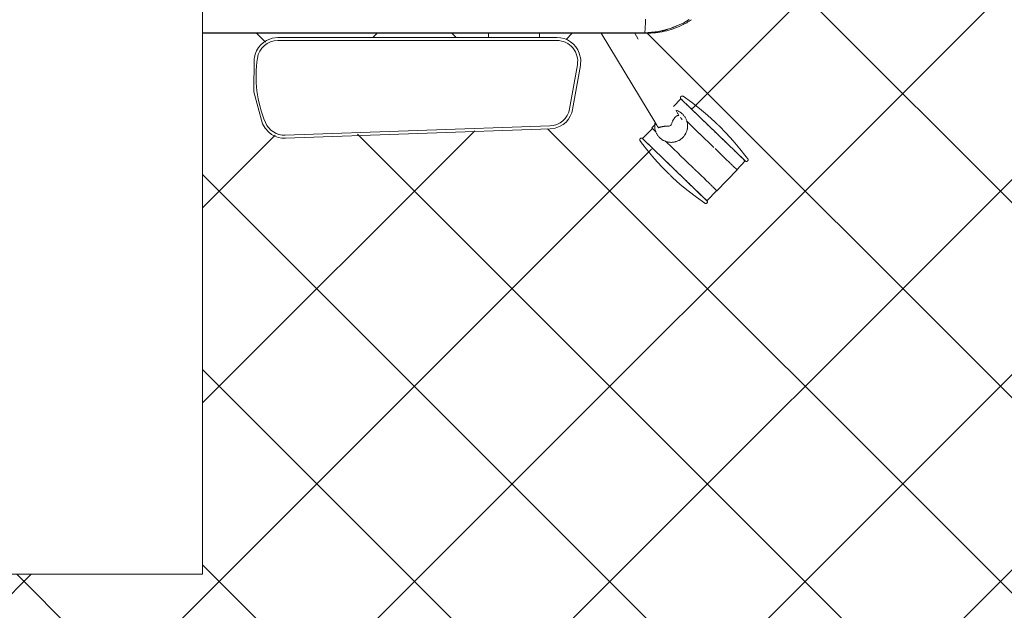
# Model space of a CAD drawing. Header units: centimetres. Extents: x 1278 to 4826, y -2037 to 1154.
# Tile 30 of 39: x 2571 to 2642, y 664 to 707. Entities that reach past the tile are written whole.
import ezdxf

# ---------------------------------------------------------------- set-up
doc = ezdxf.new("R2010")
doc.units = ezdxf.units.CM
doc.layers.add('Meble', color=7, linetype='Continuous', lineweight=9)
doc.layers.add('Wzór powierzchni-1', color=253, linetype='Continuous', lineweight=9)

# ---------------------------------------------------------------- blocks, each defined once
blk = doc.blocks.new('F04148_EN_Teacher-Desk - Gray with Green-888308-Aranżacja_wersja_01')
at = {"layer": 'Meble'}
for p, q in [((-60, 40), (-60, -40)), ((-60, -40), (60, -40))]:
    blk.add_line(p, q, dxfattribs=at)
blk = doc.blocks.new('Blocks_Tella Chair_F06375EN - Black-590145-Aranżacja_wersja_01')
at = {"layer": 'Meble'}
for p, q in [((31.855, 18.804), (27.357, 14.146)), ((32.484, 18.197), (31.855, 18.804)), ((32.182, 17.885), (32.052, 17.75)), ((32.503, 18.217), (32.206, 17.909)), ((34.014, 16.758), (32.503, 18.217)), ((32.503, 18.217), (34.014, 16.758)), ((31.688, 17.373), (30.958, 16.617)), ((32.03, 17.727), (31.652, 17.336)), ((30.877, 16.533), (29.867, 15.487)), ((33.693, 16.426), (33.563, 16.291)), ((33.716, 16.45), (34.014, 16.758)), ((34.732, 16.025), (33.994, 16.738)), ((30.234, 11.368), (34.732, 16.025)), ((33.199, 15.914), (32.414, 15.102)), ((33.163, 15.877), (33.541, 16.268)), ((28.956, 14.544), (29.882, 15.502)), ((32.387, 15.074), (31.377, 14.028)), ((27.357, 14.146), (27.902, 13.62)), ((31.392, 14.044), (30.414, 13.031)), ((29.132, 12.317), (22.602, 8.375)), ((29.455, 12.037), (29.183, 12.299)), ((29.756, 12.349), (29.455, 12.037)), ((22.57, -20.5), (22.57, 11.507)), ((22.57, -20.5), (22.57, 11.507)), ((22.602, 11.342), (22.602, 11.634)), ((29.496, 12.08), (30.234, 11.368)), ((22.602, 11.342), (22.602, -20.5)), ((22.602, 10.816), (23.033, 11.046)), ((24.888, 6.646), (28.075, 6.084)), ((28.075, 6.084), (24.888, 6.646)), ((28.114, 6.303), (24.927, 6.865)), ((22.905, 5.169), (22.905, -15.046)), ((23.128, -15.046), (23.128, 5.169)), ((23.128, 5.169), (23.128, -15.046)), ((29.313, 4.659), (29.983, -14.509)), ((29.983, -14.509), (29.313, 4.659)), ((30.206, -14.502), (29.536, 4.667)), ((22.928, 3.911), (22.602, 3.911)), ((22.602, 0.21), (22.937, 0.21))]:
    blk.add_line(p, q, dxfattribs=at)
at = {"layer": 'Meble', "flags": 128}
for points in [[(27.357, 14.146), (27.359, 14.148), (27.364, 14.154), (27.373, 14.163), (27.386, 14.176), (27.402, 14.193), (27.421, 14.213), (27.445, 14.237), (27.471, 14.264), (27.501, 14.296), (27.535, 14.33), (27.571, 14.368), (27.611, 14.409), (27.654, 14.454), (27.701, 14.502), (27.75, 14.553), (27.802, 14.607), (27.857, 14.664), (27.915, 14.724), (27.976, 14.787), (28.039, 14.853), (28.105, 14.921), (28.173, 14.991), (28.243, 15.064), (28.316, 15.139), (28.391, 15.217), (28.467, 15.296), (28.546, 15.377), (28.626, 15.46), (28.708, 15.545), (28.791, 15.631), (28.875, 15.719), (28.961, 15.807), (29.048, 15.897), (29.135, 15.988), (29.224, 16.079), (29.313, 16.171), (29.402, 16.264), (29.492, 16.357), (29.582, 16.45), (29.672, 16.543), (29.761, 16.636), (29.851, 16.729), (29.94, 16.821), (30.029, 16.913), (30.117, 17.004), (30.204, 17.094), (30.29, 17.184), (30.375, 17.272), (30.459, 17.359), (30.542, 17.444), (30.623, 17.528), (30.702, 17.61), (30.78, 17.691), (30.856, 17.769), (30.929, 17.846), (31.001, 17.92), (31.07, 17.992), (31.138, 18.061), (31.202, 18.128), (31.264, 18.192), (31.324, 18.254), (31.38, 18.313), (31.434, 18.368), (31.485, 18.421), (31.533, 18.471), (31.578, 18.517), (31.619, 18.56), (31.658, 18.6), (31.693, 18.636), (31.725, 18.669), (31.753, 18.699), (31.778, 18.725), (31.8, 18.747), (31.818, 18.766), (31.832, 18.781), (31.843, 18.792), (31.851, 18.799), (31.854, 18.803), (31.855, 18.804)], [(29.314, 16.905), (29.844, 17.433), (30.395, 17.938), (30.965, 18.422), (31.555, 18.882), (31.695, 18.986)], [(31.695, 18.986), (31.699, 18.989), (31.703, 18.992), (31.708, 18.994), (31.712, 18.997), (31.716, 18.999), (31.721, 19.001), (31.725, 19.002), (31.73, 19.004), (31.735, 19.005), (31.739, 19.007), (31.744, 19.008), (31.749, 19.008), (31.754, 19.009), (31.758, 19.01), (31.763, 19.01), (31.768, 19.01), (31.773, 19.01), (31.778, 19.009), (31.783, 19.009), (31.788, 19.008), (31.792, 19.007), (31.797, 19.006), (31.802, 19.005), (31.806, 19.004), (31.811, 19.002), (31.815, 19), (31.82, 18.998), (31.824, 18.996), (31.828, 18.993), (31.833, 18.991), (31.837, 18.988), (31.841, 18.985), (31.844, 18.982), (31.848, 18.979), (31.852, 18.976), (31.855, 18.972), (31.858, 18.969), (31.862, 18.965), (31.865, 18.961), (31.867, 18.957), (31.87, 18.953), (31.873, 18.949), (31.875, 18.945), (31.877, 18.941), (31.879, 18.936), (31.881, 18.932), (31.883, 18.927), (31.884, 18.922), (31.885, 18.918), (31.886, 18.913), (31.887, 18.908), (31.888, 18.903), (31.889, 18.899), (31.889, 18.894), (31.889, 18.889), (31.889, 18.884), (31.889, 18.879), (31.888, 18.874), (31.888, 18.869), (31.887, 18.865), (31.886, 18.86), (31.884, 18.855), (31.883, 18.851), (31.881, 18.846), (31.88, 18.841), (31.878, 18.837), (31.875, 18.833), (31.873, 18.828), (31.871, 18.824), (31.868, 18.82), (31.865, 18.816), (31.862, 18.812), (31.859, 18.809), (31.856, 18.805), (31.855, 18.804)], [(31.855, 18.804), (31.853, 18.802), (31.848, 18.796), (31.839, 18.787), (31.826, 18.774), (31.81, 18.757), (31.79, 18.737), (31.767, 18.713), (31.741, 18.686)], [(27.169, 14.299), (27.603, 14.909), (28.061, 15.5), (28.542, 16.073), (29.045, 16.626), (29.166, 16.752)], [(29.166, 16.752), (29.166, 16.752), (29.167, 16.753), (29.167, 16.753), (29.168, 16.754), (29.168, 16.754), (29.169, 16.755), (29.17, 16.756), (29.171, 16.757), (29.172, 16.758), (29.173, 16.76), (29.174, 16.761), (29.176, 16.762), (29.177, 16.764), (29.179, 16.766), (29.181, 16.767), (29.182, 16.769), (29.184, 16.771), (29.186, 16.773), (29.188, 16.775), (29.191, 16.778), (29.193, 16.78), (29.195, 16.782), (29.198, 16.785), (29.2, 16.787), (29.202, 16.79), (29.205, 16.793), (29.208, 16.795), (29.21, 16.798), (29.213, 16.801), (29.216, 16.804), (29.219, 16.807), (29.222, 16.81), (29.224, 16.813), (29.227, 16.816), (29.23, 16.819), (29.233, 16.822), (29.236, 16.825), (29.239, 16.828), (29.242, 16.831), (29.245, 16.834), (29.248, 16.837), (29.251, 16.84), (29.254, 16.843), (29.257, 16.846), (29.259, 16.849), (29.262, 16.852), (29.265, 16.855), (29.268, 16.858), (29.271, 16.86), (29.273, 16.863), (29.276, 16.866), (29.278, 16.868), (29.281, 16.871), (29.283, 16.874), (29.286, 16.876), (29.288, 16.878), (29.29, 16.881), (29.292, 16.883), (29.294, 16.885), (29.296, 16.887), (29.298, 16.889), (29.3, 16.891), (29.301, 16.892), (29.303, 16.894), (29.304, 16.896), (29.306, 16.897), (29.307, 16.898), (29.308, 16.899), (29.309, 16.901), (29.31, 16.902), (29.311, 16.902), (29.312, 16.903), (29.312, 16.904), (29.313, 16.904), (29.313, 16.905), (29.313, 16.905)], [(29.313, 16.905), (29.313, 16.905), (29.313, 16.904), (29.313, 16.904), (29.312, 16.903), (29.311, 16.903), (29.311, 16.902), (29.31, 16.901), (29.309, 16.9), (29.308, 16.899), (29.307, 16.898), (29.305, 16.896), (29.304, 16.895), (29.302, 16.893), (29.301, 16.892), (29.299, 16.89), (29.297, 16.888), (29.295, 16.886), (29.293, 16.884), (29.291, 16.882), (29.289, 16.88), (29.287, 16.877), (29.284, 16.875), (29.282, 16.872), (29.28, 16.87), (29.277, 16.867), (29.275, 16.865), (29.272, 16.862), (29.269, 16.859), (29.267, 16.856), (29.264, 16.853), (29.261, 16.85), (29.258, 16.848), (29.255, 16.845), (29.252, 16.842), (29.249, 16.839), (29.247, 16.836), (29.244, 16.832), (29.241, 16.829), (29.238, 16.826), (29.235, 16.823), (29.232, 16.82), (29.229, 16.817), (29.226, 16.814), (29.223, 16.811), (29.22, 16.808), (29.217, 16.805), (29.215, 16.802), (29.212, 16.8), (29.209, 16.797), (29.206, 16.794), (29.204, 16.791), (29.201, 16.789), (29.199, 16.786), (29.196, 16.784), (29.194, 16.781), (29.192, 16.779), (29.19, 16.777), (29.187, 16.774), (29.185, 16.772), (29.183, 16.77), (29.182, 16.768), (29.18, 16.767), (29.178, 16.765), (29.177, 16.763), (29.175, 16.762), (29.174, 16.76), (29.173, 16.759), (29.171, 16.758), (29.17, 16.757), (29.169, 16.756), (29.169, 16.755), (29.168, 16.754), (29.167, 16.753), (29.167, 16.753), (29.166, 16.753), (29.166, 16.752)], [(34.732, 16.025), (34.73, 16.023), (34.725, 16.018), (34.716, 16.008), (34.703, 15.995), (34.687, 15.979), (34.668, 15.958), (34.645, 15.935), (34.618, 15.907), (34.588, 15.876), (34.555, 15.841), (34.518, 15.803), (34.478, 15.762), (34.435, 15.717), (34.389, 15.67), (34.339, 15.618), (34.287, 15.564), (34.232, 15.507), (34.174, 15.447), (34.113, 15.384), (34.05, 15.319), (33.984, 15.251), (33.916, 15.18), (33.846, 15.107), (33.773, 15.032), (33.698, 14.955), (33.622, 14.875), (33.543, 14.794), (33.463, 14.711), (33.381, 14.626), (33.298, 14.54), (33.214, 14.453), (33.128, 14.364), (33.041, 14.274), (32.954, 14.184), (32.866, 14.092), (32.777, 14), (32.687, 13.908), (32.597, 13.815), (32.508, 13.722), (32.418, 13.628), (32.328, 13.535), (32.238, 13.443), (32.149, 13.35), (32.06, 13.258), (31.972, 13.167), (31.885, 13.077), (31.799, 12.988), (31.714, 12.9), (31.63, 12.813), (31.547, 12.727), (31.466, 12.643), (31.387, 12.561), (31.309, 12.481), (31.234, 12.402), (31.16, 12.326), (31.088, 12.252), (31.019, 12.18), (30.952, 12.11), (30.887, 12.043), (30.825, 11.979), (30.766, 11.918), (30.709, 11.859), (30.655, 11.803), (30.604, 11.75), (30.556, 11.701), (30.511, 11.654), (30.47, 11.611), (30.431, 11.572), (30.396, 11.535), (30.364, 11.502), (30.336, 11.473), (30.311, 11.447), (30.289, 11.425), (30.271, 11.406), (30.257, 11.391), (30.246, 11.38), (30.239, 11.372), (30.235, 11.368), (30.234, 11.368)], [(34.92, 15.872), (34.486, 15.263), (34.029, 14.671), (33.548, 14.099), (33.044, 13.545), (32.923, 13.419)], [(34.602, 15.891), (34.631, 15.92), (34.656, 15.946), (34.677, 15.968), (34.695, 15.987), (34.71, 16.002), (34.721, 16.013), (34.728, 16.021), (34.732, 16.025), (34.732, 16.025)], [(34.732, 16.025), (34.736, 16.029), (34.739, 16.032), (34.743, 16.035), (34.747, 16.038), (34.751, 16.041), (34.755, 16.044), (34.759, 16.046), (34.763, 16.048), (34.768, 16.051), (34.772, 16.053), (34.777, 16.054), (34.781, 16.056), (34.786, 16.058), (34.79, 16.059), (34.795, 16.06), (34.8, 16.061), (34.805, 16.061), (34.81, 16.062), (34.814, 16.062), (34.819, 16.062), (34.824, 16.062), (34.829, 16.062), (34.834, 16.062), (34.839, 16.061), (34.843, 16.06), (34.848, 16.059), (34.853, 16.058), (34.858, 16.056), (34.862, 16.055), (34.867, 16.053), (34.871, 16.051), (34.876, 16.049), (34.88, 16.046), (34.884, 16.044), (34.888, 16.041), (34.892, 16.039), (34.896, 16.036), (34.9, 16.032), (34.903, 16.029), (34.907, 16.026), (34.91, 16.022), (34.913, 16.019), (34.916, 16.015), (34.919, 16.011), (34.922, 16.007), (34.924, 16.003), (34.927, 15.998), (34.929, 15.994), (34.931, 15.99), (34.933, 15.985), (34.935, 15.981), (34.936, 15.976), (34.937, 15.971), (34.939, 15.967), (34.939, 15.962), (34.94, 15.957), (34.941, 15.952), (34.941, 15.947), (34.941, 15.942), (34.941, 15.938), (34.941, 15.933), (34.941, 15.928), (34.94, 15.923), (34.939, 15.918), (34.938, 15.913), (34.937, 15.909), (34.936, 15.904), (34.934, 15.899), (34.932, 15.895), (34.93, 15.89), (34.928, 15.886), (34.926, 15.882), (34.924, 15.878), (34.921, 15.873), (34.92, 15.872)], [(22.57, 11.507), (22.485, 12.512), (22.243, 13.457), (21.848, 14.357), (21.598, 14.74)], [(27.357, 14.146), (27.354, 14.143), (27.35, 14.14), (27.346, 14.136), (27.342, 14.133), (27.338, 14.131), (27.334, 14.128), (27.33, 14.125), (27.326, 14.123), (27.322, 14.121), (27.317, 14.119), (27.313, 14.117), (27.308, 14.115), (27.303, 14.114), (27.299, 14.113), (27.294, 14.112), (27.289, 14.111), (27.284, 14.11), (27.28, 14.11), (27.275, 14.109), (27.27, 14.109), (27.265, 14.109), (27.26, 14.109), (27.255, 14.11), (27.251, 14.111), (27.246, 14.111), (27.241, 14.112), (27.236, 14.114), (27.232, 14.115), (27.227, 14.117), (27.223, 14.119), (27.218, 14.121), (27.214, 14.123), (27.209, 14.125), (27.205, 14.127), (27.201, 14.13), (27.197, 14.133), (27.193, 14.136), (27.19, 14.139), (27.186, 14.142), (27.183, 14.146), (27.179, 14.149), (27.176, 14.153), (27.173, 14.157), (27.17, 14.161), (27.167, 14.165), (27.165, 14.169), (27.162, 14.173), (27.16, 14.177), (27.158, 14.182), (27.156, 14.186), (27.155, 14.191), (27.153, 14.195), (27.152, 14.2), (27.151, 14.205), (27.15, 14.21), (27.149, 14.214), (27.148, 14.219), (27.148, 14.224), (27.148, 14.229), (27.148, 14.234), (27.148, 14.239), (27.149, 14.244), (27.149, 14.248), (27.15, 14.253), (27.151, 14.258), (27.152, 14.263), (27.154, 14.267), (27.155, 14.272), (27.157, 14.277), (27.159, 14.281), (27.161, 14.285), (27.163, 14.29), (27.166, 14.294), (27.168, 14.298), (27.169, 14.299)], [(27.487, 14.281), (27.459, 14.251), (27.434, 14.225), (27.412, 14.203), (27.394, 14.185), (27.38, 14.17), (27.369, 14.158), (27.361, 14.151), (27.358, 14.147), (27.357, 14.146)], [(30.142, 14.293), (30.107, 14.325), (30.07, 14.356), (30.033, 14.386), (29.995, 14.414), (29.955, 14.44), (29.914, 14.465), (29.873, 14.488), (29.83, 14.509), (29.787, 14.529), (29.743, 14.547), (29.698, 14.564), (29.653, 14.578), (29.607, 14.591), (29.56, 14.601), (29.513, 14.61), (29.466, 14.617), (29.419, 14.622), (29.371, 14.626), (29.324, 14.627), (29.276, 14.626), (29.229, 14.624), (29.181, 14.619), (29.134, 14.613), (29.087, 14.605), (29.04, 14.595), (28.994, 14.583), (28.949, 14.569), (28.904, 14.554), (28.859, 14.537), (28.816, 14.518), (28.773, 14.497), (28.731, 14.474), (28.69, 14.45), (28.65, 14.424), (28.611, 14.397), (28.573, 14.368), (28.536, 14.338), (28.501, 14.306), (28.467, 14.273), (28.434, 14.238), (28.403, 14.202), (28.373, 14.165), (28.344, 14.127), (28.317, 14.087), (28.292, 14.047), (28.269, 14.006), (28.247, 13.963), (28.226, 13.92), (28.208, 13.876), (28.191, 13.832), (28.176, 13.787)], [(29.068, 12.271), (29.115, 12.262), (29.162, 12.255), (29.21, 12.25), (29.257, 12.247), (29.305, 12.245), (29.352, 12.246), (29.4, 12.248), (29.447, 12.253), (29.495, 12.259), (29.542, 12.267), (29.588, 12.277), (29.634, 12.289), (29.68, 12.303), (29.725, 12.318), (29.769, 12.336), (29.813, 12.355), (29.856, 12.376), (29.898, 12.398), (29.939, 12.422), (29.979, 12.448), (30.018, 12.475), (30.056, 12.504), (30.092, 12.535), (30.128, 12.566), (30.162, 12.6), (30.195, 12.634), (30.226, 12.67), (30.256, 12.707), (30.284, 12.745), (30.311, 12.785), (30.336, 12.825), (30.36, 12.867), (30.382, 12.909), (30.402, 12.952), (30.421, 12.996), (30.437, 13.04), (30.452, 13.086), (30.466, 13.131), (30.477, 13.178), (30.486, 13.224), (30.494, 13.271), (30.499, 13.319), (30.503, 13.366), (30.505, 13.414), (30.505, 13.461), (30.503, 13.509), (30.499, 13.557), (30.493, 13.604), (30.486, 13.651), (30.476, 13.697), (30.465, 13.744), (30.452, 13.789), (30.436, 13.835), (30.42, 13.879), (30.401, 13.923), (30.381, 13.966), (30.359, 14.008), (30.335, 14.05), (30.31, 14.09), (30.283, 14.129), (30.254, 14.167), (30.224, 14.204), (30.193, 14.24), (30.16, 14.275), (30.142, 14.293)], [(32.776, 13.267), (32.245, 12.739), (31.694, 12.233), (31.124, 11.75), (30.534, 11.289), (30.394, 11.185)], [(32.923, 13.419), (32.923, 13.419), (32.923, 13.419), (32.922, 13.418), (32.922, 13.418), (32.921, 13.417), (32.92, 13.416), (32.919, 13.415), (32.918, 13.414), (32.917, 13.413), (32.916, 13.412), (32.915, 13.411), (32.913, 13.409), (32.912, 13.408), (32.91, 13.406), (32.909, 13.404), (32.907, 13.402), (32.905, 13.4), (32.903, 13.398), (32.901, 13.396), (32.899, 13.394), (32.896, 13.392), (32.894, 13.389), (32.892, 13.387), (32.889, 13.384), (32.887, 13.382), (32.884, 13.379), (32.882, 13.376), (32.879, 13.373), (32.876, 13.371), (32.873, 13.368), (32.871, 13.365), (32.868, 13.362), (32.865, 13.359), (32.862, 13.356), (32.859, 13.353), (32.856, 13.35), (32.853, 13.347), (32.85, 13.344), (32.847, 13.341), (32.844, 13.338), (32.841, 13.335), (32.838, 13.332), (32.836, 13.329), (32.833, 13.326), (32.83, 13.323), (32.827, 13.32), (32.824, 13.317), (32.821, 13.314), (32.819, 13.311), (32.816, 13.308), (32.813, 13.306), (32.811, 13.303), (32.808, 13.3), (32.806, 13.298), (32.804, 13.295), (32.801, 13.293), (32.799, 13.291), (32.797, 13.289), (32.795, 13.287), (32.793, 13.285), (32.791, 13.283), (32.789, 13.281), (32.788, 13.279), (32.786, 13.277), (32.785, 13.276), (32.783, 13.274), (32.782, 13.273), (32.781, 13.272), (32.78, 13.271), (32.779, 13.27), (32.778, 13.269), (32.777, 13.268), (32.777, 13.268), (32.776, 13.267), (32.776, 13.267), (32.776, 13.267)], [(32.776, 13.267), (32.776, 13.267), (32.776, 13.267), (32.777, 13.267), (32.777, 13.268), (32.778, 13.269), (32.779, 13.269), (32.779, 13.27), (32.78, 13.271), (32.781, 13.273), (32.783, 13.274), (32.784, 13.275), (32.785, 13.277), (32.787, 13.278), (32.789, 13.28), (32.79, 13.282), (32.792, 13.283), (32.794, 13.285), (32.796, 13.288), (32.798, 13.29), (32.8, 13.292), (32.802, 13.294), (32.805, 13.297), (32.807, 13.299), (32.81, 13.302), (32.812, 13.304), (32.815, 13.307), (32.817, 13.31), (32.82, 13.312), (32.823, 13.315), (32.825, 13.318), (32.828, 13.321), (32.831, 13.324), (32.834, 13.327), (32.837, 13.33), (32.84, 13.333), (32.843, 13.336), (32.846, 13.339), (32.849, 13.342), (32.852, 13.345), (32.855, 13.348), (32.857, 13.351), (32.86, 13.354), (32.863, 13.357), (32.866, 13.36), (32.869, 13.363), (32.872, 13.366), (32.875, 13.369), (32.877, 13.372), (32.88, 13.375), (32.883, 13.377), (32.885, 13.38), (32.888, 13.383), (32.89, 13.385), (32.893, 13.388), (32.895, 13.39), (32.897, 13.393), (32.9, 13.395), (32.902, 13.397), (32.904, 13.399), (32.906, 13.401), (32.908, 13.403), (32.909, 13.405), (32.911, 13.407), (32.913, 13.408), (32.914, 13.41), (32.915, 13.411), (32.917, 13.413), (32.918, 13.414), (32.919, 13.415), (32.92, 13.416), (32.921, 13.417), (32.921, 13.417), (32.922, 13.418), (32.922, 13.418), (32.923, 13.419), (32.923, 13.419)], [(30.234, 11.368), (30.236, 11.369), (30.242, 11.375), (30.251, 11.384), (30.263, 11.397), (30.279, 11.414), (30.299, 11.434), (30.322, 11.458), (30.349, 11.486)], [(30.394, 11.185), (30.39, 11.182), (30.386, 11.18), (30.382, 11.177), (30.377, 11.175), (30.373, 11.173), (30.368, 11.171), (30.364, 11.169), (30.359, 11.167), (30.355, 11.166), (30.35, 11.165), (30.345, 11.164), (30.34, 11.163), (30.336, 11.162), (30.331, 11.162), (30.326, 11.162), (30.321, 11.162), (30.316, 11.162), (30.311, 11.162), (30.307, 11.163), (30.302, 11.163), (30.297, 11.164), (30.292, 11.165), (30.287, 11.166), (30.283, 11.168), (30.278, 11.17), (30.274, 11.171), (30.269, 11.173), (30.265, 11.176), (30.261, 11.178), (30.257, 11.181), (30.253, 11.183), (30.249, 11.186), (30.245, 11.189), (30.241, 11.192), (30.238, 11.196), (30.234, 11.199), (30.231, 11.203), (30.228, 11.206), (30.225, 11.21), (30.222, 11.214), (30.219, 11.218), (30.217, 11.222), (30.214, 11.227), (30.212, 11.231), (30.21, 11.235), (30.208, 11.24), (30.207, 11.244), (30.205, 11.249), (30.204, 11.254), (30.203, 11.258), (30.202, 11.263), (30.201, 11.268), (30.201, 11.273), (30.2, 11.278), (30.2, 11.283), (30.2, 11.287), (30.201, 11.292), (30.201, 11.297), (30.202, 11.302), (30.203, 11.307), (30.204, 11.312), (30.205, 11.316), (30.206, 11.321), (30.208, 11.325), (30.21, 11.33), (30.212, 11.334), (30.214, 11.339), (30.216, 11.343), (30.219, 11.347), (30.221, 11.351), (30.224, 11.355), (30.227, 11.359), (30.23, 11.363), (30.233, 11.367), (30.234, 11.368)], [(22.905, 5.169), (22.925, 5.431), (22.985, 5.687), (23.083, 5.931), (23.217, 6.157), (23.383, 6.36), (23.579, 6.536), (23.799, 6.679), (24.039, 6.788), (24.488, 6.886), (24.927, 6.865)], [(28.114, 6.303), (28.368, 6.238), (28.61, 6.135), (28.833, 5.996), (29.033, 5.825), (29.204, 5.625), (29.342, 5.404), (29.482, 5.039), (29.536, 4.667)], [(30.206, -14.502), (30.195, -14.764), (30.144, -15.022), (30.055, -15.27), (29.929, -15.5), (29.772, -15.706), (29.484, -15.965), (29.159, -16.147)], [(24.366, -16.749), (24.11, -16.689), (23.866, -16.591), (23.64, -16.457), (23.436, -16.29), (23.261, -16.095), (23.117, -15.874), (22.957, -15.464), (22.905, -15.046)], [(29.159, -16.147), (26.849, -16.777), (24.455, -16.762), (24.366, -16.749)]]:
    blk.add_lwpolyline(points, dxfattribs=at)
at = {"layer": 'Meble'}
for centre, radius, start, end in [((29.314, 13.436), 0.909, 118.98537, 132.91238), ((24.628, 5.169), 1.5, 80, 180), ((24.628, 5.169), 1.5, 80, 180), ((27.814, 4.607), 1.5, 2, 80), ((27.814, 4.607), 1.5, 2, 80), ((28.484, -14.562), 1.5, 293.05595, 2), ((28.484, -14.562), 1.5, 293.05595, 1.76804), ((28.484, -14.562), 1.5, 357.30002, 1.77821), ((24.628, -15.046), 1.5, 180, 261.25258), ((24.628, -15.046), 1.5, 180, 261.25258), ((24.628, -15.046), 1.5, 220.62629, 228.2541), ((25.706, -8.036), 8.592, 261.25258, 293.05595), ((25.706, -8.036), 8.592, 261.25258, 293.05595)]:
    blk.add_arc(centre, radius, start, end, dxfattribs=at)
for points, knots in [([(22.602, 11.634), (22.6, 12.085), (22.502, 12.962), (22.121, 14.065), (21.772, 14.687), (21.626, 14.911)], [-1, -1, -1, -1, -0.8333333, -0.6666667, -0.5666621, -0.5666621, -0.5666621, -0.5666621]), ([(22.036, 13.881), (22.218, 13.491), (22.504, 12.656), (22.6, 11.793), (22.602, 11.342)], [-0.3279243, -0.3279243, -0.3279243, -0.3279243, -0.1666667, 0, 0, 0, 0]), ([(29.086, 13.499), (29.059, 13.508), (29.018, 13.522), (28.967, 13.543), (28.929, 13.56), (28.893, 13.579), (28.859, 13.6), (28.826, 13.622), (28.795, 13.645), (28.765, 13.667), (28.728, 13.696), (28.686, 13.733), (28.65, 13.769), (28.625, 13.796), (28.608, 13.816), (28.594, 13.836), (28.578, 13.861), (28.558, 13.902), (28.557, 13.934), (28.563, 13.953)], [-1, -1, -1, -1, -0.916667, -0.875, -0.833333, -0.791667, -0.75, -0.708333, -0.666667, -0.625, -0.583333, -0.5, -0.416667, -0.375, -0.333333, -0.291667, -0.25, -0.166667, 0, 0, 0, 0]), ([(22.57, 11.507), (22.569, 11.961), (22.507, 12.512), (22.369, 13.048), (22.34, 13.147)], [-1, -1, -1, -1, -0.8333333, -0.7953678, -0.7953678, -0.7953678, -0.7953678]), ([(22.356, 13.079), (22.378, 12.998), (22.507, 12.489), (22.567, 11.967), (22.57, 11.522)], [-0.1974784, -0.1974784, -0.1974784, -0.1974784, -0.1666667, -0.0033592, -0.0033592, -0.0033592, -0.0033592]), ([(29.448, 12.534), (29.439, 12.539), (29.425, 12.556), (29.41, 12.599), (29.399, 12.64), (29.387, 12.69), (29.376, 12.747), (29.366, 12.8), (29.359, 12.84), (29.355, 12.864), (29.352, 12.882), (29.35, 12.9), (29.346, 12.925), (29.341, 12.957), (29.337, 12.989), (29.335, 13.016), (29.334, 13.036), (29.334, 13.056), (29.334, 13.083), (29.335, 13.131), (29.336, 13.172), (29.336, 13.2)], [-1, -1, -1, -1, -0.833333, -0.75, -0.666667, -0.583333, -0.5, -0.416667, -0.375, -0.354167, -0.333333, -0.3125, -0.291667, -0.25, -0.208333, -0.1875, -0.166667, -0.145833, -0.125, -0.083333, 0, 0, 0, 0])]:
    blk.add_open_spline(points, degree=3, knots=knots, dxfattribs=at)
for points in [[(28.555, 13.992), (28.49, 13.96), (28.374, 13.894), (28.28, 13.842), (28.237, 13.825)], [(28.563, 13.953), (28.569, 13.971), (28.575, 13.994), (28.564, 13.996), (28.555, 13.992)], [(29.28, 13.4), (29.252, 13.427), (29.192, 13.47), (29.123, 13.493), (29.086, 13.499)], [(29.336, 13.2), (29.342, 13.237), (29.339, 13.307), (29.305, 13.37), (29.28, 13.4)], [(29.132, 12.317), (29.168, 12.346), (29.261, 12.403), (29.382, 12.474), (29.445, 12.517)], [(29.445, 12.517), (29.451, 12.521), (29.457, 12.527), (29.453, 12.532), (29.448, 12.534)], [(21.573, 11.574), (21.66, 11.574), (21.834, 11.573), (22.078, 11.567), (22.286, 11.556), (22.447, 11.542), (22.514, 11.531), (22.536, 11.525)], [(22.55, 11.521), (22.564, 11.516), (22.57, 11.512), (22.57, 11.507)]]:
    blk.add_open_spline(points, degree=3, dxfattribs=at)

msp = doc.modelspace()

# ---------------------------------------------------------------- hatches: boundary and pattern name
at = {"layer": 'Wzór powierzchni-1'}
h = msp.add_hatch(dxfattribs=at)
h.set_pattern_fill('FP_1', color=256, style=0, pattern_type=2)
h.set_pattern_definition([(45, (2203.381, -3095.65), (-7.071068, 7.071068), []), (135, (2203.381, -3095.65), (-7.071068, -7.071068), [])])
h.paths.add_polyline_path([(2678.076, 396.22), (2678.076, 512.22), (2682.076, 512.22), (2682.076, 607.22), (2662.076, 607.22), (2662.076, 634.22), (2682.076, 634.22), (2682.076, 660.22), (2678.076, 660.22), (2678.076, 776.22), (2682.076, 776.22), (2682.076, 786.307), (2346.076, 803.539), (2346.076, 781.92), (2347.476, 781.92), (2347.476, 775.92), (2346.476, 775.92), (2346.476, 774.32), (2346.076, 774.32), (2346.076, 692.32), (2346.476, 692.32), (2346.476, 690.72), (2347.476, 690.72), (2347.476, 684.72), (2346.076, 684.72), (2346.076, 396.22), (2664.394, 396.22)])
h.paths.add_polyline_path([(2390.219, 402.068), (2390.039, 402.149), (2390.077, 402.238)])
h.paths.add_polyline_path([(2355.021, 551.821), (2355.022, 551.963), (2355.191, 551.963)])
h.paths.add_polyline_path([(2484.74, 418.87), (2484.739, 418.727), (2484.701, 418.837)])
h.paths.add_polyline_path([(2392.301, 396.561), (2391.568, 396.997), (2391.568, 397.148), (2391.491, 397.289), (2391.433, 397.337), (2391.182, 398.243), (2390.898, 398.28), (2390.797, 399.179), (2390.959, 399.31), (2390.797, 400.208), (2390.867, 400.283), (2390.727, 400.505), (2390.889, 400.856), (2391.166, 401.158), (2391.26, 401.158), (2391.431, 401.319), (2391.52, 401.26), (2391.775, 401.382), (2392.104, 401.228), (2392.283, 401.079), (2392.015, 401.837), (2391.11, 401.682), (2390.989, 401.703), (2390.727, 401.618), (2390.464, 401.765), (2389.998, 402.453), (2389.966, 402.895), (2389.942, 403.088), (2389.738, 403.111), (2355.717, 545.02), (2356.039, 545.185), (2355.669, 545.444), (2355.569, 545.493), (2355.663, 546.044), (2355.57, 546.106), (2355.959, 546.763), (2356.15, 546.772), (2356.282, 546.805), (2356.347, 546.919), (2357.225, 547.163), (2357.046, 547.659), (2356.637, 547.402), (2356.144, 547.389), (2355.523, 547.544), (2355.369, 547.755), (2355.32, 548.01), (2355.256, 548.08), (2354.939, 548.947), (2354.747, 548.917), (2354.584, 549.89), (2354.79, 550.025), (2354.576, 550.916), (2354.672, 551.032), (2354.57, 551.313), (2354.718, 551.576), (2355.406, 552.042), (2355.837, 552.078), (2356.04, 552.098), (2356.064, 552.302), (2446.436, 573.955), (2446.601, 573.633), (2446.86, 574.003), (2447.004, 574.103), (2447.46, 574.009), (2447.538, 574.094), (2448.193, 573.694), (2448.193, 573.543), (2448.27, 573.401), (2448.335, 573.325), (2448.66, 572.467), (2448.843, 572.494), (2448.994, 571.518), (2448.802, 571.38), (2448.994, 570.49), (2448.893, 570.408), (2449.042, 570.235), (2448.872, 569.835), (2448.615, 569.612), (2448.501, 569.533), (2448.275, 569.343), (2448.241, 569.431), (2447.986, 569.308), (2447.665, 569.456), (2447.478, 569.612), (2447.696, 569.136), (2448.249, 569.159), (2449.014, 568.927), (2449.43, 568.624), (2449.714, 568.279), (2449.819, 568.135), (2450.079, 567.344), (2472.463, 473.779), (2472.239, 472.943), (2471.913, 472.47), (2471.505, 472.137), (2470.999, 471.913), (2471.271, 471.922), (2471.796, 471.886), (2472.286, 471.717), (2472.758, 471.391), (2473.05, 471.04), (2473.26, 470.623), (2473.415, 470.105), (2484.131, 425.159), (2483.907, 424.324), (2483.569, 423.835), (2483.173, 423.517), (2482.667, 423.293), (2482.606, 423.234), (2482.715, 423.032), (2483.124, 423.288), (2483.616, 423.301), (2484.238, 423.146), (2484.391, 422.935), (2484.44, 422.681), (2484.504, 422.61), (2484.822, 421.744), (2485.014, 421.773), (2485.177, 420.801), (2484.971, 420.665), (2485.185, 419.774), (2485.089, 419.658), (2485.191, 419.378), (2485.043, 419.114), (2484.355, 418.649), (2483.984, 418.592), (2483.72, 418.592), (2483.697, 418.389), (2393.325, 396.736), (2393.16, 397.058), (2392.901, 396.688), (2392.756, 396.588), (2392.301, 396.681), (2392.277, 396.589)])
h.paths.add_polyline_path([(2512.076, 396.569), (2506.457, 397.223), (2501.228, 399.027), (2496.607, 401.821), (2492.706, 405.481), (2489.838, 409.449), (2487.676, 414.319), (2486.567, 419.538), (2486.65, 425.291), (2487.806, 430.425), (2490.148, 435.438), (2493.311, 439.649), (2497.386, 443.194), (2501.928, 445.745), (2506.779, 447.313), (2512.076, 447.87), (2517.696, 447.216), (2522.924, 445.412), (2527.545, 442.618), (2531.228, 439.259), (2534.314, 434.99), (2536.477, 430.12), (2537.586, 424.901), (2537.503, 419.148), (2536.347, 414.014), (2534.004, 409.001), (2531.076, 405), (2526.767, 401.245), (2522.405, 398.753), (2517.281, 397.116), (2512.87, 396.653)])
h.paths.add_polyline_path([(2521.728, 400.535), (2522.754, 400.991), (2522.225, 400.743), (2521.75, 400.556)])
h.paths.add_polyline_path([(2393.139, 401.798), (2396.409, 402.693), (2395.673, 402.901), (2395.2, 403.227), (2394.908, 403.578), (2394.643, 404.141), (2394.565, 404.197), (2394.353, 404.121), (2394.628, 403.722), (2394.651, 403.196), (2394.496, 402.57), (2394.201, 402.437), (2394.018, 402.417), (2393.96, 402.304), (2393.076, 402.059), (2393.132, 401.825)])
h.paths.add_polyline_path([(2670.022, 402.012), (2669.829, 402.242), (2671, 403.583), (2671.262, 404.819), (2670.796, 405.959), (2669.931, 406.945), (2668.139, 408.723), (2667.905, 409.06), (2667.905, 409.855), (2668.398, 410.648), (2669.226, 411.407), (2671.939, 413.729), (2672.032, 414.265), (2671.587, 415.087), (2670.913, 415.752), (2669.747, 416.645), (2668.091, 417.979), (2667.65, 418.756), (2667.599, 418.968), (2667.893, 419.572), (2668.39, 420.058), (2669.642, 420.91), (2671.529, 422.163), (2672.123, 422.942), (2672.196, 423.102), (2671.978, 423.802), (2671.378, 424.476), (2670.306, 425.367), (2668.952, 426.595), (2668.681, 426.931), (2668.41, 427.461), (2668.395, 428.076), (2668.975, 428.924), (2671.14, 431.045), (2671.756, 432.155), (2671.961, 433.541), (2671.509, 435.322), (2670.242, 437.439), (2668.235, 439.745), (2668.446, 439.955), (2670.636, 437.439), (2671.849, 435.322), (2672.258, 433.525), (2672.019, 432.032), (2671.14, 430.615), (2669.885, 429.376), (2668.952, 428.483), (2668.681, 428.008), (2668.781, 427.373), (2669.233, 426.719), (2670.069, 425.931), (2672.035, 424.233), (2672.394, 423.709), (2672.489, 423.054), (2671.978, 422.206), (2671.23, 421.575), (2669.878, 420.711), (2668.39, 419.688), (2668.022, 419.282), (2667.941, 418.756), (2668.139, 418.398), (2668.688, 417.829), (2669.578, 417.127), (2671.587, 415.544), (2672.073, 414.954), (2672.32, 414.265), (2672.073, 413.419), (2671.539, 412.802), (2670.146, 411.723), (2668.688, 410.527), (2668.381, 410.19), (2668.139, 409.623), (2668.249, 409.06), (2668.822, 408.35), (2670.913, 406.268), (2671.166, 405.959), (2671.572, 404.767), (2671.262, 403.436), (2671, 403.136)])
h.paths.add_polyline_path([(2498.318, 402.927), (2498.081, 403.097), (2498.259, 402.964)])
h.paths.add_polyline_path([(2395.839, 403.201), (2395.724, 403.237), (2395.673, 403.227)])
h.paths.add_polyline_path([(2395.039, 404.311), (2395.412, 404.28), (2395.395, 404.396), (2395.068, 404.318)])
h.paths.add_polyline_path([(2497.839, 403.228), (2497.493, 403.548), (2497.184, 403.798), (2496.755, 404.101), (2497.664, 403.338)])
h.paths.add_polyline_path([(2494.39, 406.452), (2494.121, 406.757), (2493.655, 407.284), (2494.368, 406.475)])
h.paths.add_polyline_path([(2530.048, 406.737), (2530.943, 407.783), (2530.483, 407.254), (2530.164, 406.871)])
h.paths.add_polyline_path([(2533.076, 411.177), (2533.679, 412.335), (2533.379, 411.794), (2533.094, 411.217)])
h.paths.add_polyline_path([(2535.065, 416.295), (2535.328, 417.311), (2535.218, 417.248), (2535.202, 416.879), (2535.137, 416.6)])
h.paths.add_polyline_path([(2599.426, 419.817), (2598.521, 420.182), (2599.415, 419.822)])
h.paths.add_polyline_path([(2601.659, 419.585), (2599.95, 419.672), (2599.233, 419.907), (2597.007, 421.075), (2545.197, 454.169), (2545.121, 454.084), (2536.533, 459.647), (2535.287, 460.774), (2534.098, 462.643), (2533.514, 464.245), (2533.332, 466.325), (2533.694, 468.381), (2534.575, 470.274), (2568.928, 524.273), (2570.558, 526.077), (2571.979, 527.074), (2573.94, 527.79), (2576.019, 527.974), (2578.098, 527.602), (2580.705, 526.263), (2587.656, 521.733), (2588.673, 521.194), (2633.903, 492.3), (2635.142, 491.632), (2641.742, 487.303), (2642.505, 486.43), (2643.051, 485.523), (2643.34, 484.864), (2643.6, 483.468), (2643.434, 481.287), (2643.266, 480.693), (2642.348, 479.067), (2605.848, 421.835), (2604.884, 420.834), (2603.783, 420.152), (2602.828, 419.812), (2601.672, 419.588)])
h.paths.add_polyline_path([(2488.468, 420.474), (2488.445, 420.909), (2488.322, 422.372), (2488.373, 421.314), (2488.457, 420.569)])
h.paths.add_polyline_path([(2535.843, 421.876), (2535.845, 422.541), (2535.844, 422.067)])
h.paths.add_polyline_path([(2483.581, 424.324), (2483.752, 425.601), (2483.648, 425.492), (2483.569, 424.388)])
h.paths.add_polyline_path([(2483.326, 425.235), (2483.464, 425.532), (2483.309, 425.394)])
h.paths.add_polyline_path([(2488.728, 426.269), (2488.795, 426.416), (2488.901, 427.048), (2488.948, 427.424), (2489.041, 427.928), (2488.744, 426.416)])
h.paths.add_polyline_path([(2490.2, 431.324), (2490.277, 431.419), (2490.638, 432.368), (2490.234, 431.419)])
h.paths.add_polyline_path([(2492.771, 435.957), (2492.953, 436.202), (2492.831, 436.053)])
h.paths.add_polyline_path([(2531.051, 436.484), (2530.363, 437.386), (2530.593, 437.037), (2531.019, 436.529)])
h.paths.add_polyline_path([(2527.595, 440.155), (2526.489, 441.101), (2526.918, 440.696), (2527.339, 440.393), (2527.574, 440.174)])
h.paths.add_polyline_path([(2521.933, 443.796), (2521.897, 443.845), (2521.822, 443.845)])
h.paths.add_polyline_path([(2513.336, 445.865), (2513.336, 445.883), (2513.045, 445.906)])
h.paths.add_polyline_path([(2383.882, 448.94), (2383.828, 449.459), (2384.052, 450.295), (2384.377, 450.767), (2384.793, 451.106), (2385.29, 451.324), (2384.973, 451.31), (2384.448, 451.359), (2384.005, 451.521), (2383.532, 451.846), (2383.24, 452.198), (2383.024, 452.632), (2383.136, 452.05), (2383.865, 449.01)])
h.paths.add_polyline_path([(2384.174, 449.01), (2384.31, 449.126), (2384.201, 449.183), (2384.175, 449.018)])
h.paths.add_polyline_path([(2384.459, 449.078), (2384.654, 449.183), (2384.564, 449.264), (2384.486, 449.126)])
h.paths.add_polyline_path([(2384.171, 451.82), (2384.056, 451.856), (2384.005, 451.846)])
h.paths.add_polyline_path([(2383.371, 452.93), (2383.744, 452.899), (2383.727, 453.016), (2383.4, 452.938)])
h.paths.add_polyline_path([(2551.738, 467.372), (2551.182, 467.567), (2551.571, 467.427)])
h.paths.add_polyline_path([(2553.529, 466.513), (2552.42, 467.082), (2553.43, 466.561)])
h.paths.add_polyline_path([(2472.564, 470.222), (2472.766, 470.372), (2472.547, 470.339), (2472.556, 470.276)])
h.paths.add_polyline_path([(2472.92, 470.307), (2473.017, 470.384), (2472.803, 470.501), (2472.906, 470.331)])
h.paths.add_polyline_path([(2471.913, 472.943), (2472.084, 474.22), (2471.98, 474.111), (2471.903, 472.994)])
h.paths.add_polyline_path([(2471.658, 473.854), (2471.796, 474.151), (2471.637, 474.055)])
h.paths.add_polyline_path([(2510.135, 492.489), (2504.387, 492.589), (2498.785, 493.882), (2493.575, 496.312), (2488.984, 499.772), (2485.212, 504.111), (2482.425, 509.139), (2480.744, 514.637), (2480.243, 520.364), (2480.943, 526.07), (2482.815, 531.506), (2485.863, 536.527), (2489.697, 540.639), (2494.406, 543.936), (2499.698, 546.182), (2505.342, 547.279), (2511.09, 547.179), (2516.692, 545.886), (2521.902, 543.456), (2526.493, 539.996), (2530.265, 535.657), (2533.052, 530.629), (2534.748, 524.962), (2535.234, 519.404), (2534.534, 513.698), (2532.662, 508.262), (2529.701, 503.334), (2525.78, 499.13), (2521.071, 495.832), (2515.618, 493.554), (2510.651, 492.589)])
h.paths.add_polyline_path([(2579.026, 509.714), (2578.354, 510.475), (2578.71, 509.98)])
h.paths.add_polyline_path([(2587.015, 522.101), (2586.027, 522.435), (2586.46, 522.325), (2586.95, 522.127)])
h.paths.add_polyline_path([(2360.06, 546.062), (2360.538, 546.257), (2360.513, 546.833), (2360.725, 547.554), (2361.042, 548.006), (2361.457, 548.345), (2361.918, 548.55), (2361.159, 548.382), (2358.159, 547.554), (2358.292, 547.386), (2359.188, 547.554), (2359.255, 547.469), (2359.574, 547.604), (2359.837, 547.456), (2360.049, 547.201), (2360.204, 547.049), (2360.329, 546.859), (2360.241, 546.825), (2360.364, 546.57), (2360.261, 546.304), (2360.1, 546.11)])
h.paths.add_polyline_path([(2360.838, 546.249), (2360.974, 546.365), (2360.875, 546.482), (2360.839, 546.257)])
h.paths.add_polyline_path([(2361.123, 546.317), (2361.312, 546.482), (2361.217, 546.482), (2361.15, 546.365)])
h.paths.add_polyline_path([(2670.022, 565.812), (2669.829, 566.042), (2671, 567.383), (2671.262, 568.619), (2670.796, 569.759), (2669.829, 570.838), (2668.135, 572.529), (2667.905, 572.86), (2667.905, 573.655), (2668.398, 574.448), (2669.226, 575.207), (2671.939, 577.529), (2671.997, 578.155), (2671.587, 578.887), (2670.954, 579.516), (2669.747, 580.445), (2668.091, 581.779), (2667.716, 582.28), (2667.599, 582.768), (2667.893, 583.372), (2668.654, 584.061), (2669.636, 584.706), (2671.587, 586.023), (2672.123, 586.742), (2672.196, 586.902), (2671.978, 587.602), (2671.375, 588.279), (2670.24, 589.219), (2668.952, 590.395), (2668.654, 590.783), (2668.408, 591.34), (2668.446, 591.967), (2668.975, 592.724), (2671.14, 594.845), (2671.756, 595.955), (2671.961, 597.341), (2671.509, 599.122), (2670.242, 601.239), (2668.235, 603.545), (2668.446, 603.755), (2670.636, 601.239), (2671.849, 599.122), (2672.258, 597.325), (2671.964, 595.733), (2671.14, 594.415), (2669.885, 593.176), (2668.975, 592.322), (2668.681, 591.808), (2668.781, 591.173), (2669.233, 590.519), (2670.069, 589.731), (2671.997, 588.089), (2672.394, 587.509), (2672.489, 586.854), (2671.978, 586.006), (2671.23, 585.375), (2669.878, 584.511), (2668.39, 583.488), (2667.978, 582.967), (2667.893, 582.746), (2668.091, 582.261), (2668.654, 581.659), (2669.827, 580.745), (2671.587, 579.344), (2672.073, 578.754), (2672.32, 578.064), (2672.207, 577.399), (2671.539, 576.602), (2670.022, 575.433), (2668.688, 574.327), (2668.381, 573.99), (2668.139, 573.423), (2668.249, 572.86), (2668.822, 572.15), (2670.913, 570.068), (2671.262, 569.484), (2671.572, 568.567), (2671.262, 567.236), (2671, 566.936)])
h.paths.add_polyline_path([(2348.435, 567.297), (2348.435, 567.457), (2348.275, 567.557), (2348.275, 670.337), (2348.435, 670.397), (2348.435, 670.497), (2403.115, 670.497), (2403.115, 670.337), (2403.275, 670.337), (2403.275, 567.457), (2403.115, 567.457), (2403.015, 567.297), (2351.964, 567.297)])
h.paths.add_polyline_path([(2449.228, 567.461), (2449.43, 567.611), (2449.211, 567.578), (2449.22, 567.515)])
h.paths.add_polyline_path([(2449.584, 567.546), (2449.681, 567.623), (2449.467, 567.74), (2449.565, 567.578)])
h.paths.add_polyline_path([(2670.022, 639.012), (2669.829, 639.242), (2671, 640.583), (2671.262, 641.819), (2670.796, 642.959), (2669.829, 644.038), (2668.139, 645.723), (2667.905, 646.06), (2667.905, 646.855), (2668.398, 647.648), (2669.226, 648.407), (2671.939, 650.729), (2672.032, 651.265), (2671.587, 652.087), (2670.918, 652.747), (2669.747, 653.645), (2668.091, 654.979), (2667.716, 655.48), (2667.599, 655.968), (2667.905, 656.586), (2668.688, 657.287), (2669.809, 658.012), (2671.529, 659.163), (2672.123, 659.942), (2672.178, 660.22), (2671.997, 660.773), (2671.426, 661.43), (2670.287, 662.382), (2668.958, 663.588), (2668.534, 664.22), (2668.41, 664.461), (2668.395, 665.076), (2668.975, 665.924), (2671.14, 668.045), (2671.756, 669.155), (2671.961, 670.541), (2671.509, 672.322), (2670.242, 674.439), (2668.235, 676.745), (2668.446, 676.955), (2670.636, 674.439), (2671.849, 672.322), (2672.258, 670.525), (2671.964, 668.933), (2671.14, 667.615), (2669.885, 666.376), (2668.975, 665.522), (2668.681, 665.008), (2668.749, 664.436), (2669.233, 663.719), (2670.069, 662.931), (2671.997, 661.289), (2672.394, 660.709), (2672.489, 660.054), (2671.978, 659.206), (2671.529, 658.798), (2669.891, 657.719), (2668.39, 656.688), (2667.978, 656.167), (2667.905, 655.897), (2668.139, 655.398), (2668.688, 654.829), (2669.578, 654.127), (2671.587, 652.544), (2672.073, 651.954), (2672.32, 651.265), (2672.073, 650.419), (2671.539, 649.802), (2670.146, 648.723), (2668.688, 647.527), (2668.381, 647.19), (2668.139, 646.623), (2668.249, 646.06), (2668.822, 645.35), (2670.913, 643.268), (2671.262, 642.684), (2671.572, 641.767), (2671.262, 640.436), (2671, 640.136)])
h.paths.add_polyline_path([(2602.514, 761.923), (2602.511, 761.488), (2602.515, 761.768)])
h.paths.add_polyline_path([(2616.838, 699.351), (2616.65, 699.688), (2616.81, 699.398)])
h.paths.add_polyline_path([(2587.925, 704.094), (2587.996, 704.094), (2587.929, 704.099)])
h.paths.add_polyline_path([(2545.373, 666.683), (2504.021, 666.683), (2504.021, 786.683), (2584.021, 786.683), (2584.021, 751.085), (2600.371, 751.085), (2600.327, 751.393), (2589.476, 751.466), (2589.476, 751.542), (2588.629, 751.611), (2588.095, 752.184), (2587.925, 752.571), (2587.893, 752.868), (2587.863, 752.873), (2587.734, 754.702), (2588.516, 757.582), (2588.554, 757.606), (2588.623, 758.004), (2588.925, 758.239), (2589.164, 758.32), (2589.22, 758.466), (2589.583, 758.574), (2590.017, 758.597), (2590.019, 758.665), (2600.631, 758.317), (2600.677, 761.488), (2600.04, 761.307), (2598.379, 767.566), (2602.121, 768.628), (2603.829, 762.382), (2602.514, 761.923), (2602.615, 758.244), (2609.184, 757.898), (2609.186, 757.866), (2610, 757.784), (2610.378, 757.43), (2610.671, 756.976), (2610.705, 756.576), (2610.807, 756.558), (2611.368, 752.759), (2610.95, 752.005), (2610.605, 751.659), (2610.334, 751.583), (2609.888, 751.542), (2609.69, 751.494), (2609.69, 751.454), (2608.429, 751.405), (2608.429, 751.085), (2616.446, 751.02), (2617.982, 750.762), (2619.104, 750.271), (2619.658, 750.059), (2623.268, 750.082), (2623.514, 750.077), (2625.183, 749.985), (2626.071, 749.35), (2626.294, 749.07), (2627.069, 748.162), (2628.079, 746.649), (2628.23, 747.05), (2628.911, 747.681), (2630.33, 748.037), (2631.848, 747.199), (2634.419, 744.86), (2635.246, 744.024), (2635.717, 744.175), (2635.674, 744.007), (2635.574, 743.773), (2636.784, 744.574), (2639.098, 741.389), (2637.607, 740.168), (2637.695, 740.114), (2638.747, 740.934), (2638.903, 740.949), (2637.351, 739.609), (2636.621, 738.927), (2636.86, 737.23), (2637.37, 728.033), (2636.862, 719.029), (2636.822, 718.72), (2636.72, 717.91), (2636.664, 717.66), (2636.593, 718.209), (2636.593, 717.536), (2636.525, 716.898), (2636.675, 717.332), (2636.473, 715.988), (2635.917, 714.229), (2635.23, 712.936), (2632.713, 710.38), (2632.466, 710.11), (2631.355, 709.305), (2631.166, 709.263), (2630.828, 709.016), (2630.346, 708.989), (2629.971, 708.982), (2629.689, 709), (2629.068, 709.295), (2628.333, 710.047), (2628.184, 710.426), (2628.087, 710.384), (2627.2, 708.695), (2626.719, 708.084), (2626.219, 707.502), (2625.871, 707.292), (2625.776, 707.276), (2625.391, 706.982), (2625.162, 706.9), (2619.4, 706.88), (2618.364, 706.337), (2617.123, 706.023), (2615.381, 705.799), (2618.216, 700.659), (2618.668, 701.126), (2623.325, 696.628), (2620.521, 693.776), (2615.913, 698.274), (2616.838, 699.351), (2612.789, 705.882), (2608.431, 705.882), (2608.431, 705.555), (2610.29, 705.471), (2610.95, 704.946), (2611.274, 704.514), (2611.307, 704.224), (2611.286, 703.807), (2611.267, 703.577), (2611.345, 703.458), (2610.705, 700.391), (2610.672, 700.391), (2610.478, 699.599), (2609.957, 699.22), (2609.455, 699.086), (2609.184, 699.069), (2609.18, 698.971), (2590.014, 698.432), (2590.006, 698.464), (2589.476, 698.402), (2589.245, 698.523), (2589.101, 698.716), (2588.867, 698.742), (2588.637, 699.073), (2588.446, 699.398), (2587.878, 701.11), (2587.926, 704.104), (2588.119, 704.918), (2588.758, 705.356), (2589.213, 705.457), (2589.476, 705.457), (2589.476, 705.513), (2592.479, 705.561), (2604.733, 705.578), (2604.636, 705.882), (2584.021, 705.882), (2584.021, 666.683), (2560.251, 666.683)])
h.paths.add_polyline_path([(2620.08, 693.866), (2618.636, 695.037), (2617.233, 696.392), (2616.706, 697.125), (2617.132, 696.866), (2617.146, 696.958), (2617.287, 696.85), (2619.222, 694.763), (2620.029, 694.049)])
h.paths.add_polyline_path([(2619.563, 700.597), (2619.185, 700.829), (2619.135, 701.011), (2619.65, 700.539)])
h.paths.add_polyline_path([(2623.194, 697.091), (2622.569, 697.546), (2620.705, 699.224), (2620.643, 699.44), (2620.389, 699.799), (2620.142, 700.183), (2621.033, 699.426), (2622.037, 698.428), (2622.336, 698.158), (2623.169, 697.123)])
h.paths.add_polyline_path([(2616.772, 697.307), (2616.428, 697.546), (2616.548, 697.536), (2616.708, 697.372)])
h.paths.add_polyline_path([(2590.013, 698.466), (2590.006, 698.502), (2590.012, 698.466)])
h.paths.add_polyline_path([(2616.859, 699.34), (2616.838, 699.407), (2616.853, 699.351)])
h.paths.add_polyline_path([(2618.141, 700.581), (2618.148, 700.588), (2618.082, 700.688)])
h.paths.add_polyline_path([(2618.151, 700.592), (2618.152, 700.592), (2618.082, 700.718)])
h.paths.add_polyline_path([(2587.878, 701.11), (2587.745, 701.68), (2587.841, 702.499), (2587.864, 701.658)])
h.paths.add_polyline_path([(2588.354, 704.793), (2588.459, 705.111), (2588.391, 704.994)])
h.paths.add_polyline_path([(2630.553, 709.317), (2630.226, 709.431), (2630.346, 709.38)])
h.paths.add_polyline_path([(2670.022, 745.012), (2669.829, 745.242), (2671, 746.583), (2671.262, 747.819), (2670.796, 748.959), (2669.829, 750.038), (2668.139, 751.723), (2667.905, 752.06), (2667.905, 752.855), (2668.398, 753.648), (2669.226, 754.407), (2671.939, 756.729), (2672.032, 757.265), (2671.587, 758.087), (2670.918, 758.747), (2669.747, 759.645), (2668.091, 760.979), (2667.716, 761.48), (2667.599, 761.968), (2667.905, 762.586), (2668.688, 763.287), (2669.665, 763.924), (2671.529, 765.163), (2672.123, 765.942), (2672.196, 766.102), (2671.978, 766.802), (2671.426, 767.43), (2670.306, 768.367), (2668.958, 769.588), (2668.681, 769.931), (2668.41, 770.461), (2668.395, 771.076), (2668.975, 771.924), (2671.14, 774.045), (2671.756, 775.155), (2671.961, 776.541), (2671.509, 778.322), (2670.242, 780.439), (2668.235, 782.745), (2668.446, 782.955), (2670.636, 780.439), (2671.849, 778.322), (2672.258, 776.525), (2671.964, 774.933), (2671.14, 773.615), (2669.707, 772.22), (2668.958, 771.493), (2668.681, 771.008), (2668.749, 770.436), (2669.233, 769.719), (2670.069, 768.931), (2671.997, 767.289), (2672.394, 766.709), (2672.489, 766.054), (2671.978, 765.206), (2671.23, 764.575), (2670.039, 763.809), (2668.39, 762.688), (2667.978, 762.167), (2667.905, 761.897), (2668.139, 761.398), (2668.688, 760.829), (2669.578, 760.127), (2671.587, 758.544), (2672.073, 757.954), (2672.32, 757.265), (2672.073, 756.419), (2671.539, 755.802), (2670.146, 754.723), (2668.688, 753.527), (2668.381, 753.19), (2668.139, 752.623), (2668.249, 752.06), (2668.822, 751.35), (2670.913, 749.268), (2671.262, 748.684), (2671.572, 747.767), (2671.262, 746.436), (2671, 746.136)])
h.paths.add_polyline_path([(2629.666, 747.296), (2630.186, 747.593), (2629.809, 747.405)])
h.paths.add_polyline_path([(2602.717, 751.085), (2604.733, 751.085), (2604.636, 751.392), (2602.689, 751.389), (2602.694, 751.085)])
h.paths.add_polyline_path([(2589.476, 751.542), (2589.476, 751.611), (2589.416, 751.576)])
h.paths.add_polyline_path([(2587.734, 754.702), (2587.745, 755.287), (2587.898, 755.427), (2587.86, 755.26)])
h.paths.add_polyline_path([(2599.695, 761.642), (2599.695, 761.914), (2599.716, 761.725)])
h.paths.add_polyline_path([(2599.532, 762.215), (2598.842, 764.003), (2598.48, 765.339), (2598.375, 765.643), (2598.317, 766.497), (2598.503, 766.264), (2599.258, 763.897), (2599.195, 763.715), (2599.211, 763.345), (2599.469, 762.435)])
h.paths.add_polyline_path([(2604.007, 762.865), (2603.608, 764.1), (2603.447, 764.131), (2603.397, 764.256), (2602.746, 767.121), (2602.419, 768.111), (2602.467, 768.294), (2603.194, 766.363), (2603.647, 764.735), (2603.974, 763.106)])

# ---------------------------------------------------------------- block references
at = {"layer": 'Meble'}
for name, p, rotation in [('F04148_EN_Teacher-Desk - Gray with Green-888308-Aranżacja_wersja_01', (2544.021, 726.683), 89.99999999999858), ('Blocks_Tella Chair_F06375EN - Black-590145-Aranżacja_wersja_01', (2604.521, 728.483), 269.9999999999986)]:
    msp.add_blockref(name, p, dxfattribs=dict(at, rotation=rotation))

doc.saveas('drawing.dxf')
